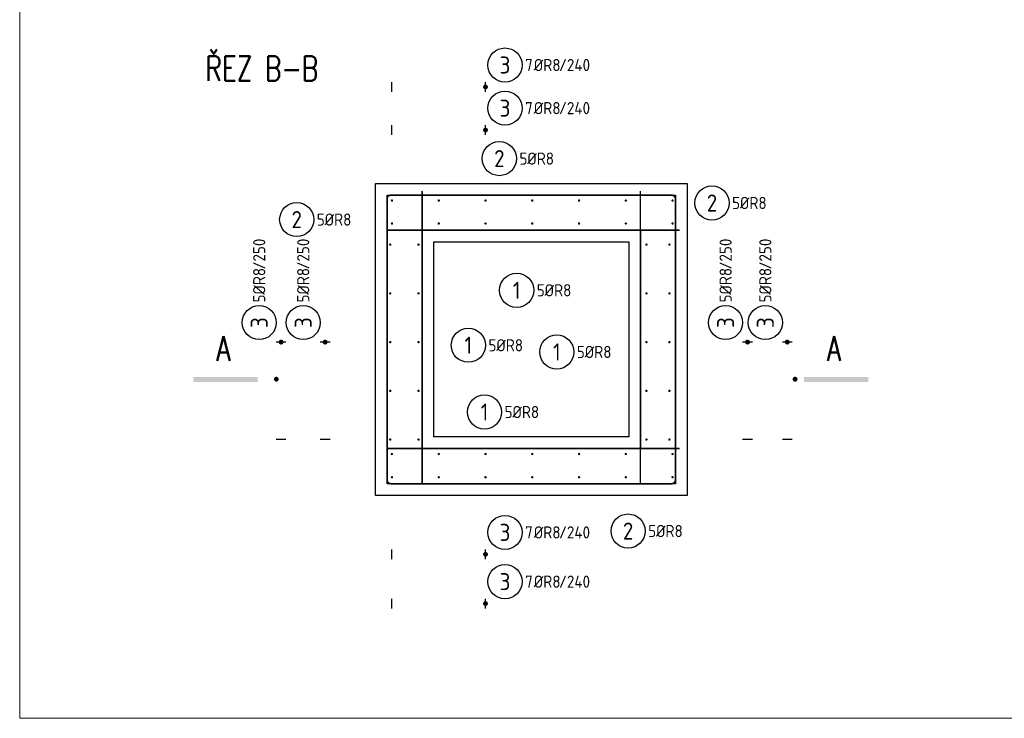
# Model space of a CAD drawing. Header units: millimetres. Extents: x 3567 to 14067, y 1579 to 9004.
# Tile 1 of 3: x 3567 to 8620, y 1579 to 5162. Entities that reach past the tile are written whole.
import ezdxf
from ezdxf.enums import TextEntityAlignment as Align

# ---------------------------------------------------------------- set-up
doc = ezdxf.new("R2010")
doc.units = ezdxf.units.MM
doc.header["$LTSCALE"] = 25
doc.linetypes.add('RECOC_DOT', pattern=[7, 0.5, -3, 0.5, -3])
doc.layers.add('IN_KOTY', color=4, linetype='Continuous', lineweight=13)
doc.layers.add('TEXT', color=6, linetype='Continuous')
doc.layers.add('vazana', color=7, linetype='Continuous')
doc.styles.add('Arch-Dim', font='romans.shx', dxfattribs={"width": 0.75})
doc.styles.add('RECOC_ISO9', font='ISO9.shx')

# ---------------------------------------------------------------- blocks, each defined once
blk = doc.blocks.new('*U54', base_point=(5452.6, 3962.5))
at = {"color": 7}
blk.add_lwpolyline([(5952.6, 4062.5, 0, 0, 0), (5952.6, 4012.5, 25, 0, 0), (5952.6, 3962.5, 0, 0, 0)], format="xyseb", dxfattribs=at)
at = {"color": 200, "const_width": 8}
blk.add_lwpolyline([(5452.6, 3962.5), (6952.6, 3962.5)], dxfattribs=at)
at = {"color": 200}
blk.add_lwpolyline([(5452.6, 3962.5), (6952.6, 3962.5)], dxfattribs=at)
at = {"color": 240}
blk.add_circle((5952.6, 4150), 87.5, dxfattribs=at)
at = {"color": 3, "style": 'RECOC_ISO9'}
blk.add_text('1', height=87.5, dxfattribs=at).set_placement((5952.6, 4150), align=Align.MIDDLE_CENTER)
at = {"style": 'RECOC_ISO9'}
for s, p in [('5', (6055.7, 4150)), ('%%cR8', (6095.9, 4150))]:
    blk.add_text(s, height=62.5, dxfattribs=at).set_placement(p, align=Align.MIDDLE_LEFT)
blk = doc.blocks.new('*U64', base_point=(5452.6, 5262.5))
at = {"color": 7}
blk.add_lwpolyline([(6028.8, 5362.5, 0, 0, 0), (6028.8, 5312.5, 25, 0, 0), (6028.8, 5262.5, 0, 0, 0)], format="xyseb", dxfattribs=at)
at = {"color": 200, "const_width": 8}
blk.add_lwpolyline([(6306.9, 5262.5), (5472.6, 5262.5, 0.414214), (5452.6, 5242.5), (5452.6, 4408.3)], format="xyb", dxfattribs=at)
at = {"color": 200}
blk.add_lwpolyline([(6306.9, 5262.5), (5472.6, 5262.5, 0.414214), (5452.6, 5242.5), (5452.6, 4408.3)], format="xyb", dxfattribs=at)
at = {"color": 240}
blk.add_circle((6028.8, 5450), 87.5, dxfattribs=at)
at = {"color": 3, "style": 'RECOC_ISO9'}
blk.add_text('2', height=87.5, dxfattribs=at).set_placement((6028.8, 5450), align=Align.MIDDLE_CENTER)
at = {"style": 'RECOC_ISO9'}
for s, p in [('5', (6131.9, 5450)), ('%%cR8', (6172.1, 5450))]:
    blk.add_text(s, height=62.5, dxfattribs=at).set_placement(p, align=Align.MIDDLE_LEFT)
blk = doc.blocks.new('*U65', base_point=(5452.6, 5082.5))
at = {"color": 200, "const_width": 8}
blk.add_lwpolyline([(5452.6, 5082.5), (6952.6, 5082.5)], dxfattribs=at)
at = {"color": 200}
blk.add_lwpolyline([(5452.6, 5082.5), (6952.6, 5082.5)], dxfattribs=at)
at = {"color": 7}
blk.add_lwpolyline([(6076.4, 4851.6, 0, 0, 0), (5976.2, 5038.5, 25, 0, 0), (5952.6, 5082.5, 0, 0, 0)], format="xyseb", dxfattribs=at)
at = {"color": 240}
blk.add_circle((6117.8, 4774.5), 87.5, dxfattribs=at)
at = {"color": 3, "style": 'RECOC_ISO9'}
blk.add_text('1', height=87.5, dxfattribs=at).set_placement((6117.8, 4774.5), align=Align.MIDDLE_CENTER)
at = {"style": 'RECOC_ISO9'}
for s, p in [('5', (6220.9, 4774.5)), ('%%cR8', (6261.1, 4774.5))]:
    blk.add_text(s, height=62.5, dxfattribs=at).set_placement(p, align=Align.MIDDLE_LEFT)
blk = doc.blocks.new('*U67', base_point=(5632.6, 3782.5))
at = {"color": 200, "const_width": 8}
blk.add_lwpolyline([(5632.6, 3782.5), (5632.6, 5282.5)], dxfattribs=at)
at = {"color": 200}
blk.add_lwpolyline([(5632.6, 3782.5), (5632.6, 5282.5)], dxfattribs=at)
at = {"color": 7}
blk.add_lwpolyline([(5804.3, 4434.5, 0, 0, 0), (5670.1, 4315.7, 25, 0, 0), (5632.6, 4282.5, 0, 0, 0)], format="xyseb", dxfattribs=at)
at = {"color": 240}
blk.add_circle((5869.9, 4492.5), 87.5, dxfattribs=at)
at = {"color": 3, "style": 'RECOC_ISO9'}
blk.add_text('1', height=87.5, dxfattribs=at).set_placement((5869.9, 4492.5), align=Align.MIDDLE_CENTER)
at = {"style": 'RECOC_ISO9'}
for s, p in [('5', (5973, 4492.5)), ('%%cR8', (6013.2, 4492.5))]:
    blk.add_text(s, height=62.5, dxfattribs=at).set_placement(p, align=Align.MIDDLE_LEFT)
blk = doc.blocks.new('*U69', base_point=(6752.6, 3782.5))
at = {"color": 200, "const_width": 8}
blk.add_lwpolyline([(6752.6, 3782.5), (6752.6, 5282.5)], dxfattribs=at)
at = {"color": 200}
blk.add_lwpolyline([(6752.6, 3782.5), (6752.6, 5282.5)], dxfattribs=at)
at = {"color": 7}
blk.add_lwpolyline([(6404.7, 4425, 0, 0, 0), (6706.3, 4301.5, 25, 0, 0), (6752.6, 4282.5, 0, 0, 0)], format="xyseb", dxfattribs=at)
at = {"color": 240}
blk.add_circle((6323.7, 4458.2), 87.5, dxfattribs=at)
at = {"color": 3, "style": 'RECOC_ISO9'}
blk.add_text('1', height=87.5, dxfattribs=at).set_placement((6323.7, 4458.2), align=Align.MIDDLE_CENTER)
at = {"style": 'RECOC_ISO9'}
for s, p in [('5', (6426.8, 4458.2)), ('%%cR8', (6467, 4458.2))]:
    blk.add_text(s, height=62.5, dxfattribs=at).set_placement(p, align=Align.MIDDLE_LEFT)
blk = doc.blocks.new('*U139', base_point=(5491.2, 3811.6))
at = {"color": 7}
for points, format in [([(5491.2, 4294.9, 0, 25, 0), (5516.2, 4294.9, 0, 0, 0), (6906.2, 4294.9, 25, 0, 0), (6931.2, 4294.9, 0, 0, 0)], "xyseb"), ([(5977.5, 4294.9, 12.5, 12.5, 1), (5965, 4294.9, 12.5, 12.5, 1), (5977.5, 4294.9, 0, 0, 0)], "xyseb"), ([(5977.5, 4294.9, 1), (5965, 4294.9, 1), (5977.5, 4294.9)], "xyb"), ([(6931.2, 4269.9, 0, 0, 0), (6931.2, 4319.9, 12.5, 12.5, 0)], "xyseb")]:
    blk.add_lwpolyline(points, format=format, dxfattribs=at)
for points in [[(5491.2, 4269.9), (5491.2, 4319.9)], [(5971.2, 4269.9), (5971.2, 4319.9)]]:
    blk.add_lwpolyline(points, dxfattribs=at)
at = {"color": 200, "const_width": 8}
for points in [[(5491.2, 3813.6, 1), (5491.2, 3817.6, 1), (5491.2, 3813.6)], [(5731.2, 3813.6, 1), (5731.2, 3817.6, 1), (5731.2, 3813.6)], [(5971.2, 3813.6, 1), (5971.2, 3817.6, 1), (5971.2, 3813.6)], [(6211.2, 3813.6, 1), (6211.2, 3817.6, 1), (6211.2, 3813.6)], [(6451.2, 3813.6, 1), (6451.2, 3817.6, 1), (6451.2, 3813.6)], [(6691.2, 3813.6, 1), (6691.2, 3817.6, 1), (6691.2, 3813.6)]]:
    blk.add_lwpolyline(points, format="xyb", dxfattribs=at)
at = {"color": 7, "linetype": 'RECOC_DOT'}
blk.add_lwpolyline([(5491.2, 3811.6, 0, 0, 0), (5491.2, 3819.6, 0, 0, 0), (6931.2, 3819.6, 0, 0, 0), (6931.2, 3811.6, 0, 0, 0), (5491.2, 3811.6, 8, 8, 0)], format="xyseb", dxfattribs=at)
at = {"color": 200}
for points, format in [([(5491.2, 3813.6, 1), (5491.2, 3817.6, 1), (5491.2, 3813.6)], "xyb"), ([(5731.2, 3813.6, 1), (5731.2, 3817.6, 1), (5731.2, 3813.6)], "xyb"), ([(5971.2, 3813.6, 1), (5971.2, 3817.6, 1), (5971.2, 3813.6)], "xyb"), ([(6211.2, 3813.6, 1), (6211.2, 3817.6, 1), (6211.2, 3813.6)], "xyb"), ([(6451.2, 3813.6, 1), (6451.2, 3817.6, 1), (6451.2, 3813.6)], "xyb"), ([(6691.2, 3813.6, 1), (6691.2, 3817.6, 1), (6691.2, 3813.6)], "xyb"), ([(6931.2, 3813.6, 8, 8, 1), (6931.2, 3817.6, 8, 8, 1), (6931.2, 3813.6, 0, 25, 0)], "xyseb"), ([(6931.2, 3813.6, 1), (6931.2, 3817.6, 1), (6931.2, 3813.6)], "xyb")]:
    blk.add_lwpolyline(points, format=format, dxfattribs=at)
at = {"color": 240}
blk.add_circle((6071.2, 4407.4), 87.5, dxfattribs=at)
at = {"color": 3, "style": 'RECOC_ISO9'}
blk.add_text('3', height=87.5, dxfattribs=at).set_placement((6071.2, 4407.4), align=Align.MIDDLE_CENTER)
at = {"style": 'RECOC_ISO9'}
for s, p in [('7', (6174.4, 4407.4)), ('%%cR8', (6219, 4407.4)), ('/240', (6348.5, 4407.4))]:
    blk.add_text(s, height=62.5, dxfattribs=at).set_placement(p, align=Align.MIDDLE_LEFT)
blk = doc.blocks.new('*U140', base_point=(5477.8, 3811.6))
at = {"color": 200, "const_width": 8}
for points in [[(5477.8, 3813.6, 1), (5477.8, 3817.6, 1), (5477.8, 3813.6)], [(5717.8, 3813.6, 1), (5717.8, 3817.6, 1), (5717.8, 3813.6)], [(5957.8, 3813.6, 1), (5957.8, 3817.6, 1), (5957.8, 3813.6)], [(6197.8, 3813.6, 1), (6197.8, 3817.6, 1), (6197.8, 3813.6)], [(6437.8, 3813.6, 1), (6437.8, 3817.6, 1), (6437.8, 3813.6)], [(6677.8, 3813.6, 1), (6677.8, 3817.6, 1), (6677.8, 3813.6)]]:
    blk.add_lwpolyline(points, format="xyb", dxfattribs=at)
at = {"color": 7, "linetype": 'RECOC_DOT'}
blk.add_lwpolyline([(5477.8, 3811.6, 0, 0, 0), (5477.8, 3819.6, 0, 0, 0), (6917.8, 3819.6, 0, 0, 0), (6917.8, 3811.6, 0, 0, 0), (5477.8, 3811.6, 8, 8, 0)], format="xyseb", dxfattribs=at)
at = {"color": 200}
for points, format in [([(5477.8, 3813.6, 1), (5477.8, 3817.6, 1), (5477.8, 3813.6)], "xyb"), ([(5717.8, 3813.6, 1), (5717.8, 3817.6, 1), (5717.8, 3813.6)], "xyb"), ([(5957.8, 3813.6, 1), (5957.8, 3817.6, 1), (5957.8, 3813.6)], "xyb"), ([(6197.8, 3813.6, 1), (6197.8, 3817.6, 1), (6197.8, 3813.6)], "xyb"), ([(6437.8, 3813.6, 1), (6437.8, 3817.6, 1), (6437.8, 3813.6)], "xyb"), ([(6677.8, 3813.6, 1), (6677.8, 3817.6, 1), (6677.8, 3813.6)], "xyb"), ([(6917.8, 3813.6, 8, 8, 1), (6917.8, 3817.6, 8, 8, 1), (6917.8, 3813.6, 0, 25, 0)], "xyseb"), ([(6917.8, 3813.6, 1), (6917.8, 3817.6, 1), (6917.8, 3813.6)], "xyb")]:
    blk.add_lwpolyline(points, format=format, dxfattribs=at)
at = {"color": 7}
for points in [[(5477.8, 3142.5), (5477.8, 3192.5)], [(5957.8, 3142.5), (5957.8, 3192.5)]]:
    blk.add_lwpolyline(points, dxfattribs=at)
for points, format in [([(6917.8, 3142.5, 0, 0, 0), (6917.8, 3192.5, 12.5, 12.5, 0)], "xyseb"), ([(5477.8, 3167.5, 0, 25, 0), (5502.8, 3167.5, 0, 0, 0), (6892.8, 3167.5, 25, 0, 0), (6917.8, 3167.5, 0, 0, 0)], "xyseb"), ([(5964.1, 3167.5, 12.5, 12.5, 1), (5951.6, 3167.5, 12.5, 12.5, 1), (5964.1, 3167.5, 0, 0, 0)], "xyseb"), ([(5964.1, 3167.5, 1), (5951.6, 3167.5, 1), (5964.1, 3167.5)], "xyb")]:
    blk.add_lwpolyline(points, format=format, dxfattribs=at)
at = {"color": 240}
blk.add_circle((6057.8, 3280), 87.5, dxfattribs=at)
at = {"color": 3, "style": 'RECOC_ISO9'}
blk.add_text('3', height=87.5, dxfattribs=at).set_placement((6057.8, 3280), align=Align.MIDDLE_CENTER)
at = {"style": 'RECOC_ISO9'}
for s, p in [('7', (6160.9, 3280)), ('%%cR8', (6205.6, 3280)), ('/240', (6335.1, 3280))]:
    blk.add_text(s, height=62.5, dxfattribs=at).set_placement(p, align=Align.MIDDLE_LEFT)
blk = doc.blocks.new('*U141', base_point=(5477.8, 3930.8))
at = {"color": 7, "linetype": 'RECOC_DOT'}
blk.add_lwpolyline([(5477.8, 3930.8, 0, 0, 0), (5477.8, 3938.8, 0, 0, 0), (6917.8, 3938.8, 0, 0, 0), (6917.8, 3930.8, 0, 0, 0), (5477.8, 3930.8, 8, 8, 0)], format="xyseb", dxfattribs=at)
at = {"color": 200}
for points, format in [([(6917.8, 3932.8, 8, 8, 1), (6917.8, 3936.8, 8, 8, 1), (6917.8, 3932.8, 0, 25, 0)], "xyseb"), ([(5477.8, 3932.8, 1), (5477.8, 3936.8, 1), (5477.8, 3932.8)], "xyb"), ([(5717.8, 3932.8, 1), (5717.8, 3936.8, 1), (5717.8, 3932.8)], "xyb"), ([(5957.8, 3932.8, 1), (5957.8, 3936.8, 1), (5957.8, 3932.8)], "xyb"), ([(6197.8, 3932.8, 1), (6197.8, 3936.8, 1), (6197.8, 3932.8)], "xyb"), ([(6437.8, 3932.8, 1), (6437.8, 3936.8, 1), (6437.8, 3932.8)], "xyb"), ([(6677.8, 3932.8, 1), (6677.8, 3936.8, 1), (6677.8, 3932.8)], "xyb"), ([(6917.8, 3932.8, 1), (6917.8, 3936.8, 1), (6917.8, 3932.8)], "xyb")]:
    blk.add_lwpolyline(points, format=format, dxfattribs=at)
at = {"color": 200, "const_width": 8}
for points in [[(5477.8, 3932.8, 1), (5477.8, 3936.8, 1), (5477.8, 3932.8)], [(5717.8, 3932.8, 1), (5717.8, 3936.8, 1), (5717.8, 3932.8)], [(5957.8, 3932.8, 1), (5957.8, 3936.8, 1), (5957.8, 3932.8)], [(6197.8, 3932.8, 1), (6197.8, 3936.8, 1), (6197.8, 3932.8)], [(6437.8, 3932.8, 1), (6437.8, 3936.8, 1), (6437.8, 3932.8)], [(6677.8, 3932.8, 1), (6677.8, 3936.8, 1), (6677.8, 3932.8)]]:
    blk.add_lwpolyline(points, format="xyb", dxfattribs=at)
at = {"color": 7}
for points in [[(5477.8, 3395.2), (5477.8, 3445.2)], [(5957.8, 3395.2), (5957.8, 3445.2)]]:
    blk.add_lwpolyline(points, dxfattribs=at)
for points, format in [([(6917.8, 3395.2, 0, 0, 0), (6917.8, 3445.2, 12.5, 12.5, 0)], "xyseb"), ([(5477.8, 3420.2, 0, 25, 0), (5502.8, 3420.2, 0, 0, 0), (6892.8, 3420.2, 25, 0, 0), (6917.8, 3420.2, 0, 0, 0)], "xyseb"), ([(5964.1, 3420.2, 12.5, 12.5, 1), (5951.6, 3420.2, 12.5, 12.5, 1), (5964.1, 3420.2, 0, 0, 0)], "xyseb"), ([(5964.1, 3420.2, 1), (5951.6, 3420.2, 1), (5964.1, 3420.2)], "xyb")]:
    blk.add_lwpolyline(points, format=format, dxfattribs=at)
at = {"color": 240}
blk.add_circle((6057.8, 3532.7), 87.5, dxfattribs=at)
at = {"color": 3, "style": 'RECOC_ISO9'}
blk.add_text('3', height=87.5, dxfattribs=at).set_placement((6057.8, 3532.7), align=Align.MIDDLE_CENTER)
at = {"style": 'RECOC_ISO9'}
for s, p in [('7', (6160.9, 3532.7)), ('%%cR8', (6205.6, 3532.7)), ('/240', (6335.1, 3532.7))]:
    blk.add_text(s, height=62.5, dxfattribs=at).set_placement(p, align=Align.MIDDLE_LEFT)
blk = doc.blocks.new('*U142', base_point=(6932.6, 3782.5))
at = {"color": 200, "const_width": 8}
blk.add_lwpolyline([(6078.3, 3782.5), (6912.6, 3782.5, 0.414214), (6932.6, 3802.5), (6932.6, 4636.8)], format="xyb", dxfattribs=at)
at = {"color": 200}
blk.add_lwpolyline([(6078.3, 3782.5), (6912.6, 3782.5, 0.414214), (6932.6, 3802.5), (6932.6, 4636.8)], format="xyb", dxfattribs=at)
at = {"color": 7}
blk.add_lwpolyline([(6618.9, 3591.1, 0, 0, 0), (6396.8, 3753.1, 25, 0, 0), (6356.4, 3782.5, 0, 0, 0)], format="xyseb", dxfattribs=at)
at = {"color": 240}
blk.add_circle((6689.6, 3539.5), 87.5, dxfattribs=at)
at = {"color": 3, "style": 'RECOC_ISO9'}
blk.add_text('2', height=87.5, dxfattribs=at).set_placement((6689.6, 3539.5), align=Align.MIDDLE_CENTER)
at = {"style": 'RECOC_ISO9'}
for s, p in [('5', (6792.8, 3539.5)), ('%%cR8', (6832.9, 3539.5))]:
    blk.add_text(s, height=62.5, dxfattribs=at).set_placement(p, align=Align.MIDDLE_LEFT)
blk = doc.blocks.new('*U143', base_point=(5477.8, 4640.3))
at = {"color": 7}
for points, format in [([(6917.8, 5201.9, 0, 0, 0), (6917.8, 5251.9, 12.5, 12.5, 0)], "xyseb"), ([(5477.8, 5226.9, 0, 25, 0), (5502.8, 5226.9, 0, 0, 0), (6892.8, 5226.9, 25, 0, 0), (6917.8, 5226.9, 0, 0, 0)], "xyseb"), ([(5964.1, 5226.9, 12.5, 12.5, 1), (5951.6, 5226.9, 12.5, 12.5, 1), (5964.1, 5226.9, 0, 0, 0)], "xyseb"), ([(5964.1, 5226.9, 1), (5951.6, 5226.9, 1), (5964.1, 5226.9)], "xyb")]:
    blk.add_lwpolyline(points, format=format, dxfattribs=at)
for points in [[(5477.8, 5201.9), (5477.8, 5251.9)], [(5957.8, 5201.9), (5957.8, 5251.9)]]:
    blk.add_lwpolyline(points, dxfattribs=at)
at = {"color": 200, "const_width": 8}
for points in [[(5477.8, 4642.3, 1), (5477.8, 4646.3, 1), (5477.8, 4642.3)], [(5717.8, 4642.3, 1), (5717.8, 4646.3, 1), (5717.8, 4642.3)], [(5957.8, 4642.3, 1), (5957.8, 4646.3, 1), (5957.8, 4642.3)], [(6197.8, 4642.3, 1), (6197.8, 4646.3, 1), (6197.8, 4642.3)], [(6437.8, 4642.3, 1), (6437.8, 4646.3, 1), (6437.8, 4642.3)], [(6677.8, 4642.3, 1), (6677.8, 4646.3, 1), (6677.8, 4642.3)]]:
    blk.add_lwpolyline(points, format="xyb", dxfattribs=at)
at = {"color": 7, "linetype": 'RECOC_DOT'}
blk.add_lwpolyline([(5477.8, 4640.3, 0, 0, 0), (5477.8, 4648.3, 0, 0, 0), (6917.8, 4648.3, 0, 0, 0), (6917.8, 4640.3, 0, 0, 0), (5477.8, 4640.3, 8, 8, 0)], format="xyseb", dxfattribs=at)
at = {"color": 200}
for points, format in [([(6917.8, 4642.3, 8, 8, 1), (6917.8, 4646.3, 8, 8, 1), (6917.8, 4642.3, 0, 25, 0)], "xyseb"), ([(5477.8, 4642.3, 1), (5477.8, 4646.3, 1), (5477.8, 4642.3)], "xyb"), ([(5717.8, 4642.3, 1), (5717.8, 4646.3, 1), (5717.8, 4642.3)], "xyb"), ([(5957.8, 4642.3, 1), (5957.8, 4646.3, 1), (5957.8, 4642.3)], "xyb"), ([(6197.8, 4642.3, 1), (6197.8, 4646.3, 1), (6197.8, 4642.3)], "xyb"), ([(6437.8, 4642.3, 1), (6437.8, 4646.3, 1), (6437.8, 4642.3)], "xyb"), ([(6677.8, 4642.3, 1), (6677.8, 4646.3, 1), (6677.8, 4642.3)], "xyb"), ([(6917.8, 4642.3, 1), (6917.8, 4646.3, 1), (6917.8, 4642.3)], "xyb")]:
    blk.add_lwpolyline(points, format=format, dxfattribs=at)
at = {"color": 240}
blk.add_circle((6057.8, 5339.4), 87.5, dxfattribs=at)
at = {"color": 3, "style": 'RECOC_ISO9'}
blk.add_text('3', height=87.5, dxfattribs=at).set_placement((6057.8, 5339.4), align=Align.MIDDLE_CENTER)
at = {"style": 'RECOC_ISO9'}
for s, p in [('7', (6160.9, 5339.4)), ('%%cR8', (6205.6, 5339.4)), ('/240', (6335.1, 5339.4))]:
    blk.add_text(s, height=62.5, dxfattribs=at).set_placement(p, align=Align.MIDDLE_LEFT)
blk = doc.blocks.new('*U137', base_point=(6905.5, 3987.9))
at = {"color": 7}
for points, format in [([(6447.1, 4987.9, 0, 0, 0), (6397.1, 4987.9, 12.5, 12.5, 0)], "xyseb"), ([(6422.1, 3987.9, 0, 25, 0), (6422.1, 4012.9, 0, 0, 0), (6422.1, 4962.9, 25, 0, 0), (6422.1, 4987.9, 0, 0, 0)], "xyseb"), ([(6422.1, 4494.1, 12.5, 12.5, 1), (6422.1, 4481.6, 12.5, 12.5, 1), (6422.1, 4494.1, 0, 0, 0)], "xyseb"), ([(6422.1, 4494.1, 1), (6422.1, 4481.6, 1), (6422.1, 4494.1)], "xyb")]:
    blk.add_lwpolyline(points, format=format, dxfattribs=at)
at = {"color": 200}
for points, format in [([(6903.5, 4987.9, 8, 8, 1), (6899.5, 4987.9, 8, 8, 1), (6903.5, 4987.9, 0, 25, 0)], "xyseb"), ([(6903.5, 4987.9, 1), (6899.5, 4987.9, 1), (6903.5, 4987.9)], "xyb"), ([(6903.5, 4737.9, 1), (6899.5, 4737.9, 1), (6903.5, 4737.9)], "xyb"), ([(6903.5, 4487.9, 1), (6899.5, 4487.9, 1), (6903.5, 4487.9)], "xyb"), ([(6903.5, 4237.9, 1), (6899.5, 4237.9, 1), (6903.5, 4237.9)], "xyb"), ([(6903.5, 3987.9, 1), (6899.5, 3987.9, 1), (6903.5, 3987.9)], "xyb")]:
    blk.add_lwpolyline(points, format=format, dxfattribs=at)
at = {"color": 7, "linetype": 'RECOC_DOT'}
blk.add_lwpolyline([(6905.5, 3987.9, 0, 0, 0), (6897.5, 3987.9, 0, 0, 0), (6897.5, 4987.9, 0, 0, 0), (6905.5, 4987.9, 0, 0, 0), (6905.5, 3987.9, 8, 8, 0)], format="xyseb", dxfattribs=at)
at = {"color": 200, "const_width": 8}
for points in [[(6903.5, 4737.9, 1), (6899.5, 4737.9, 1), (6903.5, 4737.9)], [(6903.5, 4487.9, 1), (6899.5, 4487.9, 1), (6903.5, 4487.9)], [(6903.5, 4237.9, 1), (6899.5, 4237.9, 1), (6903.5, 4237.9)], [(6903.5, 3987.9, 1), (6899.5, 3987.9, 1), (6903.5, 3987.9)]]:
    blk.add_lwpolyline(points, format="xyb", dxfattribs=at)
at = {"color": 7}
for points in [[(6447.1, 4487.9), (6397.1, 4487.9)], [(6447.1, 3987.9), (6397.1, 3987.9)]]:
    blk.add_lwpolyline(points, dxfattribs=at)
at = {"color": 240}
blk.add_circle((6309.6, 4587.9), 87.5, dxfattribs=at)
at = {"style": 'RECOC_ISO9'}
for s, p in [('/250', (6309.6, 4860.6)), ('%%cR8', (6309.6, 4731.2)), ('5', (6309.6, 4691))]:
    blk.add_text(s, height=62.5, rotation=90, dxfattribs=at).set_placement(p, align=Align.MIDDLE_LEFT)
at = {"color": 3, "style": 'RECOC_ISO9'}
blk.add_text('3', height=87.5, rotation=90, dxfattribs=at).set_placement((6309.6, 4587.9), align=Align.MIDDLE_CENTER)
blk = doc.blocks.new('*U144', base_point=(6787.6, 3418.1))
at = {"color": 200}
for points, format in [([(6785.6, 4418.1, 8, 8, 1), (6781.6, 4418.1, 8, 8, 1), (6785.6, 4418.1, 0, 25, 0)], "xyseb"), ([(6785.6, 4418.1, 1), (6781.6, 4418.1, 1), (6785.6, 4418.1)], "xyb"), ([(6785.6, 4168.1, 1), (6781.6, 4168.1, 1), (6785.6, 4168.1)], "xyb"), ([(6785.6, 3918.1, 1), (6781.6, 3918.1, 1), (6785.6, 3918.1)], "xyb"), ([(6785.6, 3668.1, 1), (6781.6, 3668.1, 1), (6785.6, 3668.1)], "xyb"), ([(6785.6, 3418.1, 1), (6781.6, 3418.1, 1), (6785.6, 3418.1)], "xyb")]:
    blk.add_lwpolyline(points, format=format, dxfattribs=at)
at = {"color": 7, "linetype": 'RECOC_DOT'}
blk.add_lwpolyline([(6787.6, 3418.1, 0, 0, 0), (6779.6, 3418.1, 0, 0, 0), (6779.6, 4418.1, 0, 0, 0), (6787.6, 4418.1, 0, 0, 0), (6787.6, 3418.1, 8, 8, 0)], format="xyseb", dxfattribs=at)
at = {"color": 7}
for points, format in [([(7327.5, 4418.1, 0, 0, 0), (7277.5, 4418.1, 12.5, 12.5, 0)], "xyseb"), ([(7302.5, 3418.1, 0, 25, 0), (7302.5, 3443.1, 0, 0, 0), (7302.5, 4393.1, 25, 0, 0), (7302.5, 4418.1, 0, 0, 0)], "xyseb"), ([(7302.5, 3924.4, 12.5, 12.5, 1), (7302.5, 3911.9, 12.5, 12.5, 1), (7302.5, 3924.4, 0, 0, 0)], "xyseb"), ([(7302.5, 3924.4, 1), (7302.5, 3911.9, 1), (7302.5, 3924.4)], "xyb")]:
    blk.add_lwpolyline(points, format=format, dxfattribs=at)
at = {"color": 200, "const_width": 8}
for points in [[(6785.6, 4168.1, 1), (6781.6, 4168.1, 1), (6785.6, 4168.1)], [(6785.6, 3918.1, 1), (6781.6, 3918.1, 1), (6785.6, 3918.1)], [(6785.6, 3668.1, 1), (6781.6, 3668.1, 1), (6785.6, 3668.1)], [(6785.6, 3418.1, 1), (6781.6, 3418.1, 1), (6785.6, 3418.1)]]:
    blk.add_lwpolyline(points, format="xyb", dxfattribs=at)
at = {"color": 7}
for points in [[(7327.5, 3918.1), (7277.5, 3918.1)], [(7327.5, 3418.1), (7277.5, 3418.1)]]:
    blk.add_lwpolyline(points, dxfattribs=at)
at = {"color": 240}
blk.add_circle((7190, 4018.1), 87.5, dxfattribs=at)
at = {"style": 'RECOC_ISO9'}
for s, p in [('/250', (7190, 4290.9)), ('%%cR8', (7190, 4161.4)), ('5', (7190, 4121.3))]:
    blk.add_text(s, height=62.5, rotation=90, dxfattribs=at).set_placement(p, align=Align.MIDDLE_LEFT)
at = {"color": 3, "style": 'RECOC_ISO9'}
blk.add_text('3', height=87.5, rotation=90, dxfattribs=at).set_placement((7190, 4018.1), align=Align.MIDDLE_CENTER)
blk = doc.blocks.new('*U145', base_point=(6905.5, 3418.1))
at = {"color": 200}
for points, format in [([(6903.5, 4418.1, 8, 8, 1), (6899.5, 4418.1, 8, 8, 1), (6903.5, 4418.1, 0, 25, 0)], "xyseb"), ([(6903.5, 4418.1, 1), (6899.5, 4418.1, 1), (6903.5, 4418.1)], "xyb"), ([(6903.5, 4168.1, 1), (6899.5, 4168.1, 1), (6903.5, 4168.1)], "xyb"), ([(6903.5, 3918.1, 1), (6899.5, 3918.1, 1), (6903.5, 3918.1)], "xyb"), ([(6903.5, 3668.1, 1), (6899.5, 3668.1, 1), (6903.5, 3668.1)], "xyb"), ([(6903.5, 3418.1, 1), (6899.5, 3418.1, 1), (6903.5, 3418.1)], "xyb")]:
    blk.add_lwpolyline(points, format=format, dxfattribs=at)
at = {"color": 7, "linetype": 'RECOC_DOT'}
blk.add_lwpolyline([(6905.5, 3418.1, 0, 0, 0), (6897.5, 3418.1, 0, 0, 0), (6897.5, 4418.1, 0, 0, 0), (6905.5, 4418.1, 0, 0, 0), (6905.5, 3418.1, 8, 8, 0)], format="xyseb", dxfattribs=at)
at = {"color": 7}
for points, format in [([(7531.4, 4418.1, 0, 0, 0), (7481.4, 4418.1, 12.5, 12.5, 0)], "xyseb"), ([(7506.4, 3418.1, 0, 25, 0), (7506.4, 3443.1, 0, 0, 0), (7506.4, 4393.1, 25, 0, 0), (7506.4, 4418.1, 0, 0, 0)], "xyseb"), ([(7506.4, 3924.4, 12.5, 12.5, 1), (7506.4, 3911.9, 12.5, 12.5, 1), (7506.4, 3924.4, 0, 0, 0)], "xyseb"), ([(7506.4, 3924.4, 1), (7506.4, 3911.9, 1), (7506.4, 3924.4)], "xyb")]:
    blk.add_lwpolyline(points, format=format, dxfattribs=at)
at = {"color": 200, "const_width": 8}
for points in [[(6903.5, 4168.1, 1), (6899.5, 4168.1, 1), (6903.5, 4168.1)], [(6903.5, 3918.1, 1), (6899.5, 3918.1, 1), (6903.5, 3918.1)], [(6903.5, 3668.1, 1), (6899.5, 3668.1, 1), (6903.5, 3668.1)], [(6903.5, 3418.1, 1), (6899.5, 3418.1, 1), (6903.5, 3418.1)]]:
    blk.add_lwpolyline(points, format="xyb", dxfattribs=at)
at = {"color": 7}
for points in [[(7531.4, 3918.1), (7481.4, 3918.1)], [(7531.4, 3418.1), (7481.4, 3418.1)]]:
    blk.add_lwpolyline(points, dxfattribs=at)
at = {"color": 240}
blk.add_circle((7393.9, 4018.1), 87.5, dxfattribs=at)
at = {"style": 'RECOC_ISO9'}
for s, p in [('/250', (7393.9, 4290.9)), ('%%cR8', (7393.9, 4161.4)), ('5', (7393.9, 4121.3))]:
    blk.add_text(s, height=62.5, rotation=90, dxfattribs=at).set_placement(p, align=Align.MIDDLE_LEFT)
at = {"color": 3, "style": 'RECOC_ISO9'}
blk.add_text('3', height=87.5, rotation=90, dxfattribs=at).set_placement((7393.9, 4018.1), align=Align.MIDDLE_CENTER)
blk = doc.blocks.new('*U146', base_point=(6932.6, 4671.8))
at = {"color": 200, "const_width": 8}
blk.add_lwpolyline([(6932.6, 3817.5), (6932.6, 4651.8, 0.414214), (6912.6, 4671.8), (6078.3, 4671.8)], format="xyb", dxfattribs=at)
at = {"color": 200}
blk.add_lwpolyline([(6932.6, 3817.5), (6932.6, 4651.8, 0.414214), (6912.6, 4671.8), (6078.3, 4671.8)], format="xyb", dxfattribs=at)
at = {"color": 7}
blk.add_lwpolyline([(7091.2, 4549.1, 0, 0, 0), (6949.1, 4142.8, 25, 0, 0), (6932.6, 4095.6, 0, 0, 0)], format="xyseb", dxfattribs=at)
at = {"color": 240}
blk.add_circle((7120.1, 4631.7), 87.5, dxfattribs=at)
at = {"color": 3, "style": 'RECOC_ISO9'}
blk.add_text('2', height=87.5, dxfattribs=at).set_placement((7120.1, 4631.7), align=Align.MIDDLE_CENTER)
at = {"style": 'RECOC_ISO9'}
for s, p in [('5', (7223.2, 4631.7)), ('%%cR8', (7263.4, 4631.7))]:
    blk.add_text(s, height=62.5, dxfattribs=at).set_placement(p, align=Align.MIDDLE_LEFT)
blk = doc.blocks.new('*U147', base_point=(5452.6, 3191.8))
at = {"color": 7}
blk.add_lwpolyline([(5033.7, 4471.4, 0, 0, 0), (5427, 3811, 25, 0, 0), (5452.6, 3768, 0, 0, 0)], format="xyseb", dxfattribs=at)
at = {"color": 200, "const_width": 8}
blk.add_lwpolyline([(5452.6, 4046.1), (5452.6, 3211.8, 0.414214), (5472.6, 3191.8), (6306.9, 3191.8)], format="xyb", dxfattribs=at)
at = {"color": 200}
blk.add_lwpolyline([(5452.6, 4046.1), (5452.6, 3211.8, 0.414214), (5472.6, 3191.8), (6306.9, 3191.8)], format="xyb", dxfattribs=at)
at = {"color": 240}
blk.add_circle((4988.9, 4546.5), 87.5, dxfattribs=at)
at = {"color": 3, "style": 'RECOC_ISO9'}
blk.add_text('2', height=87.5, dxfattribs=at).set_placement((4988.9, 4546.5), align=Align.MIDDLE_CENTER)
at = {"style": 'RECOC_ISO9'}
for s, p in [('5', (5092, 4546.5)), ('%%cR8', (5132.2, 4546.5))]:
    blk.add_text(s, height=62.5, dxfattribs=at).set_placement(p, align=Align.MIDDLE_LEFT)
blk = doc.blocks.new('*U179', base_point=(5473, 3008.5))
at = {"color": 7}
for points, format in [([(4933.9, 4008.5, 0, 0, 0), (4883.9, 4008.5, 12.5, 12.5, 0)], "xyseb"), ([(4908.9, 3008.5, 0, 25, 0), (4908.9, 3033.5, 0, 0, 0), (4908.9, 3983.5, 25, 0, 0), (4908.9, 4008.5, 0, 0, 0)], "xyseb"), ([(4908.9, 3514.7, 12.5, 12.5, 1), (4908.9, 3502.2, 12.5, 12.5, 1), (4908.9, 3514.7, 0, 0, 0)], "xyseb"), ([(4908.9, 3514.7, 1), (4908.9, 3502.2, 1), (4908.9, 3514.7)], "xyb")]:
    blk.add_lwpolyline(points, format=format, dxfattribs=at)
at = {"color": 200}
for points, format in [([(5471, 4008.5, 8, 8, 1), (5467, 4008.5, 8, 8, 1), (5471, 4008.5, 0, 25, 0)], "xyseb"), ([(5471, 4008.5, 1), (5467, 4008.5, 1), (5471, 4008.5)], "xyb"), ([(5471, 3758.5, 1), (5467, 3758.5, 1), (5471, 3758.5)], "xyb"), ([(5471, 3508.5, 1), (5467, 3508.5, 1), (5471, 3508.5)], "xyb"), ([(5471, 3258.5, 1), (5467, 3258.5, 1), (5471, 3258.5)], "xyb"), ([(5471, 3008.5, 1), (5467, 3008.5, 1), (5471, 3008.5)], "xyb")]:
    blk.add_lwpolyline(points, format=format, dxfattribs=at)
at = {"color": 7, "linetype": 'RECOC_DOT'}
blk.add_lwpolyline([(5473, 3008.5, 0, 0, 0), (5465, 3008.5, 0, 0, 0), (5465, 4008.5, 0, 0, 0), (5473, 4008.5, 0, 0, 0), (5473, 3008.5, 8, 8, 0)], format="xyseb", dxfattribs=at)
at = {"color": 200, "const_width": 8}
for points in [[(5471, 3758.5, 1), (5467, 3758.5, 1), (5471, 3758.5)], [(5471, 3508.5, 1), (5467, 3508.5, 1), (5471, 3508.5)], [(5471, 3258.5, 1), (5467, 3258.5, 1), (5471, 3258.5)], [(5471, 3008.5, 1), (5467, 3008.5, 1), (5471, 3008.5)]]:
    blk.add_lwpolyline(points, format="xyb", dxfattribs=at)
at = {"color": 7}
for points in [[(4933.9, 3508.5), (4883.9, 3508.5)], [(4933.9, 3008.5), (4883.9, 3008.5)]]:
    blk.add_lwpolyline(points, dxfattribs=at)
at = {"color": 240}
blk.add_circle((4796.4, 3608.5), 87.5, dxfattribs=at)
at = {"style": 'RECOC_ISO9'}
for s, p in [('/250', (4796.4, 3881.2)), ('%%cR8', (4796.4, 3751.8)), ('5', (4796.4, 3711.6))]:
    blk.add_text(s, height=62.5, rotation=90, dxfattribs=at).set_placement(p, align=Align.MIDDLE_LEFT)
at = {"color": 3, "style": 'RECOC_ISO9'}
blk.add_text('3', height=87.5, rotation=90, dxfattribs=at).set_placement((4796.4, 3608.5), align=Align.MIDDLE_CENTER)

msp = doc.modelspace()

# ---------------------------------------------------------------- linework, layer by layer
for points in [[(5392.6, 4322.2), (6992.6, 4322.2), (6992.6, 2722.2), (5392.6, 2722.2)], [(5452.6, 4262.2), (6932.6, 4262.2), (6932.6, 2782.2), (5452.6, 2782.2)], [(5632.6, 4082.2), (6752.6, 4082.2), (6752.6, 2962.2), (5632.6, 2962.2)], [(5692.6, 4022.2), (6692.6, 4022.2), (6692.6, 3022.2), (5692.6, 3022.2)]]:
    msp.add_lwpolyline(points, close=True)
at = {"layer": 'IN_KOTY'}
for p, q in [((3567.2, 1578.6), (3567.2, 9003.6)), ((14067.2, 1578.6), (3567.2, 1578.6))]:
    msp.add_line(p, q, dxfattribs=at)
at = {"layer": 'TEXT', "const_width": 12.5}
for points in [[(4878.1, 3318.3, 1), (4890.6, 3318.3, 1)], [(7540.5, 3318.3, 1), (7553, 3318.3, 1)]]:
    msp.add_lwpolyline(points, format="xyb", close=True, dxfattribs=at)
at = {"layer": 'TEXT'}
for points in [[(4459.2, 3329.6), (4459.2, 3304.6), (4788.8, 3329.6), (4788.8, 3304.6)], [(7592.7, 3329.6), (7592.7, 3304.6), (7922.2, 3329.6), (7922.2, 3304.6)]]:
    msp.add_trace(points, dxfattribs=at)

# ---------------------------------------------------------------- block references
at = {"layer": 'vazana'}
for name, p in [('*U143', (5477.8, 4230.6)), ('*U139', (5477.8, 4112.9)), ('*U64', (5452.6, 4262.2)), ('*U146', (6932.6, 4262.2)), ('*U67', (5632.6, 2782.2)), ('*U69', (6752.6, 2782.2)), ('*U147', (5452.6, 2782.2)), ('*U65', (5452.6, 4082.2)), ('*U179', (5473, 3008.5)), ('*U137', (5618.2, 3008.5)), ('*U144', (6787.6, 3008.5)), ('*U145', (6905.5, 3008.5)), ('*U142', (6932.6, 2782.2)), ('*U54', (5452.6, 2962.2)), ('*U141', (5477.8, 2930.4)), ('*U140', (5477.8, 2811.2))]:
    msp.add_blockref(name, p, dxfattribs=at)

# ---------------------------------------------------------------- texts
at = {"layer": 'TEXT', "style": 'Arch-Dim', "width": 0.75}
for s, p in [('ŘEZ B-B', (4520.9, 4849.5)), ('A', (4576.8, 3413.2)), ('A', (7710.3, 3413.2))]:
    msp.add_text(s, height=125, dxfattribs=at).set_placement(p)

doc.saveas('drawing.dxf')
